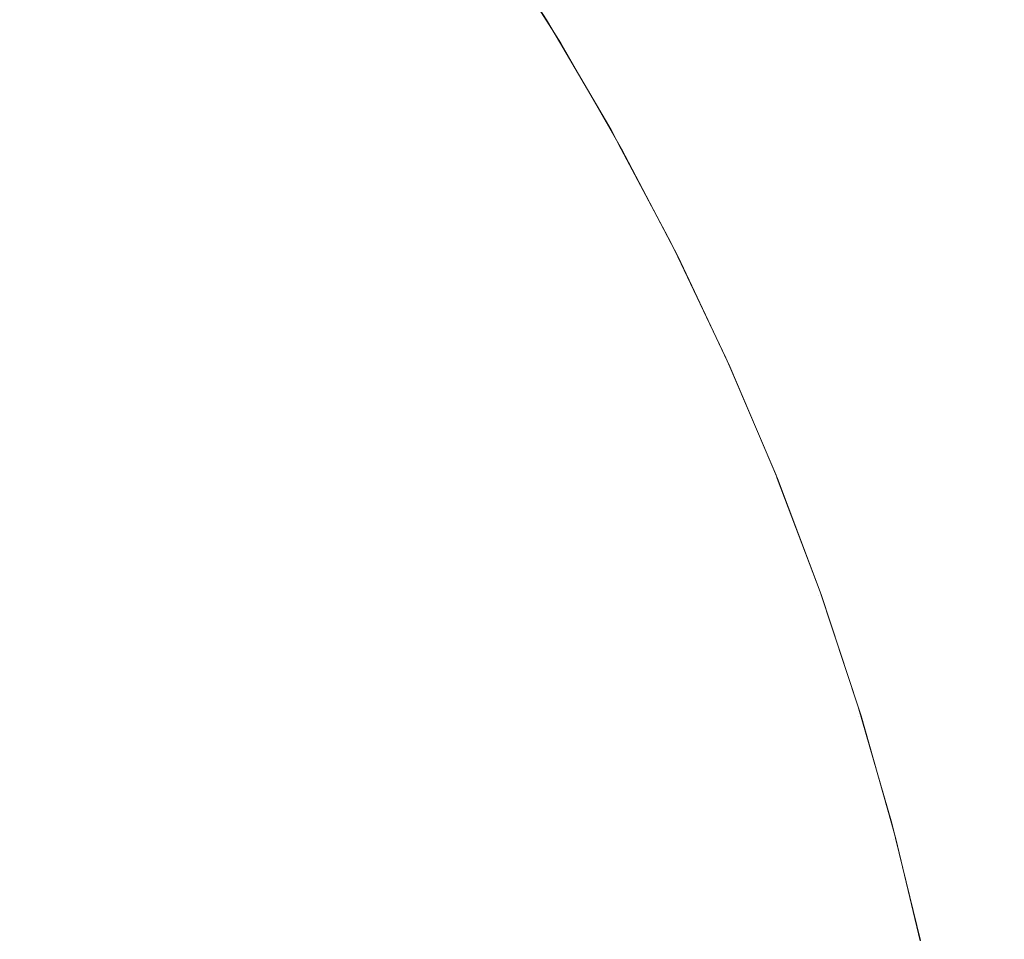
# Model space of a CAD drawing. Header units: centimetres. Extents: x -26 to 27.3, y -25.3 to -23.5.
# Tile 94 of 200: x -8.123 to -8.0903, y -23.538 to -23.5075. Entities that reach past the tile are written whole.
import ezdxf

# ---------------------------------------------------------------- set-up
doc = ezdxf.new("R2010")
doc.units = ezdxf.units.CM
doc.header["$LTSCALE"] = 2.54
doc.layers.add('Lucido design-1', color=7, linetype='Continuous')

# ---------------------------------------------------------------- blocks, each defined once
blk = doc.blocks.new('Gruppo-4-1')
at = {"color": 7, "linetype": 'Continuous', "lineweight": 9}
for points, invisible_edges in [([(-8.120798, -23.503489, -350.026716), (-8.118468, -23.506504, -350.026716), (-8.119982, -23.507624, -350.030363), (-8.122264, -23.504672, -350.030363)], 15), ([(-8.114658, -23.503687, -350.015332), (-8.112341, -23.506962, -350.015332), (-8.113521, -23.50776, -350.019194), (-8.115803, -23.504534, -350.019194)], 15), ([(-8.107875, -23.503944, -349.987027), (-8.105575, -23.507507, -349.987027), (-8.105802, -23.507647, -349.991159), (-8.108095, -23.504093, -349.991159)], 15), ([(-8.107194, -23.504824, -349.982667), (-8.105494, -23.507457, -349.982667), (-8.105575, -23.507507, -349.987027), (-8.107875, -23.503944, -349.987027)], 14), ([(-8.108457, -23.504337, -349.995273), (-8.106173, -23.507876, -349.995273), (-8.106689, -23.508193, -349.999363), (-8.108959, -23.504677, -349.999363)], 15), ([(-8.108095, -23.504093, -349.991159), (-8.105802, -23.507647, -349.991159), (-8.106173, -23.507876, -349.995273), (-8.108457, -23.504337, -349.995273)], 15), ([(-8.122264, -23.504672, -350.030363), (-8.119982, -23.507624, -350.030363), (-8.121614, -23.508832, -350.033928), (-8.123843, -23.505948, -350.033928)], 15), ([(-8.115803, -23.504534, -350.019194), (-8.113521, -23.50776, -350.019194), (-8.11483, -23.508645, -350.02299), (-8.117074, -23.505473, -350.02299)], 15), ([(-8.108959, -23.504677, -349.999363), (-8.106689, -23.508193, -349.999363), (-8.107348, -23.508599, -350.00342), (-8.1096, -23.50511, -350.00342)], 15), ([(-8.105494, -23.507457, -349.982667), (-8.107179, -23.504814, -349.782667), (-8.105015, -23.508243, -349.782667)], 9), ([(-8.107179, -23.504814, -349.782667), (-8.107074, -23.504814, -349.777721), (-8.104912, -23.508243, -349.777813), (-8.105015, -23.508243, -349.782667)], 7), ([(-8.107074, -23.504814, -349.777721), (-8.106759, -23.504814, -349.772784), (-8.104603, -23.508243, -349.772968), (-8.104912, -23.508243, -349.777813)], 15), ([(-8.106759, -23.504814, -349.772784), (-8.106235, -23.504814, -349.767865), (-8.104089, -23.508243, -349.76814), (-8.104603, -23.508243, -349.772968)], 15), ([(-8.106235, -23.504814, -349.767865), (-8.105503, -23.504814, -349.762973), (-8.10337, -23.508243, -349.763338), (-8.104089, -23.508243, -349.76814)], 15), ([(-8.105503, -23.504814, -349.762973), (-8.104564, -23.504814, -349.758116), (-8.102448, -23.508243, -349.758572), (-8.10337, -23.508243, -349.763338)], 15), ([(-8.104564, -23.504814, -349.758116), (-8.103419, -23.504814, -349.753303), (-8.101325, -23.508243, -349.753848), (-8.102448, -23.508243, -349.758572)], 15), ([(-8.103419, -23.504814, -349.753303), (-8.102071, -23.504814, -349.748543), (-8.100002, -23.508243, -349.749177), (-8.101325, -23.508243, -349.753848)], 15), ([(-8.102071, -23.504814, -349.748543), (-8.100523, -23.504814, -349.743845), (-8.098482, -23.508243, -349.744566), (-8.100002, -23.508243, -349.749177)], 15), ([(-8.100523, -23.504814, -349.743845), (-8.098776, -23.504814, -349.739217), (-8.096768, -23.508243, -349.740024), (-8.098482, -23.508243, -349.744566)], 15), ([(-8.098776, -23.504814, -349.739217), (-8.096834, -23.504814, -349.734667), (-8.094862, -23.508243, -349.735558), (-8.096768, -23.508243, -349.740024)], 15), ([(-8.096834, -23.504814, -349.734667), (-8.094702, -23.504814, -349.730203), (-8.092769, -23.508243, -349.731178), (-8.094862, -23.508243, -349.735558)], 15), ([(-8.094702, -23.504814, -349.730203), (-8.092381, -23.504814, -349.725834), (-8.090492, -23.508243, -349.72689), (-8.092769, -23.508243, -349.731178)], 15), ([(-8.092381, -23.504814, -349.725834), (-8.089878, -23.504814, -349.721568), (-8.088035, -23.508243, -349.722703), (-8.090492, -23.508243, -349.72689)], 15), ([(-8.1096, -23.50511, -350.00342), (-8.107348, -23.508599, -350.00342), (-8.108148, -23.509091, -350.007438), (-8.110378, -23.505636, -350.007438)], 15), ([(-8.117074, -23.505473, -350.02299), (-8.11483, -23.508645, -350.02299), (-8.116267, -23.509616, -350.026716), (-8.118468, -23.506504, -350.026716)], 15), ([(-8.110378, -23.505636, -350.007438), (-8.108148, -23.509091, -350.007438), (-8.109088, -23.50967, -350.011411), (-8.111293, -23.506254, -350.011411)], 15), ([(-8.123843, -23.505948, -350.033928), (-8.121614, -23.508832, -350.033928), (-8.123361, -23.510123, -350.037403), (-8.125533, -23.507312, -350.037403)], 15), ([(-8.111293, -23.506254, -350.011411), (-8.109088, -23.50967, -350.011411), (-8.110165, -23.510333, -350.015332), (-8.112341, -23.506962, -350.015332)], 15), ([(-8.118468, -23.506504, -350.026716), (-8.116267, -23.509616, -350.026716), (-8.117828, -23.510671, -350.030363), (-8.119982, -23.507624, -350.030363)], 15), ([(-8.112341, -23.506962, -350.015332), (-8.110165, -23.510333, -350.015332), (-8.111378, -23.51108, -350.019194), (-8.113521, -23.50776, -350.019194)], 15), ([(-25.890647, -23.507359, -349.297574), (-25.890647, -23.509898, -349.296081), (27.209353, -23.509898, -349.296081), (27.209353, -23.507359, -349.297574)], 10), ([(-8.119982, -23.507624, -350.030363), (-8.117828, -23.510671, -350.030363), (-8.119509, -23.511807, -350.033928), (-8.121614, -23.508832, -350.033928)], 15), ([(-8.105802, -23.507647, -349.991159), (-8.103661, -23.511295, -349.991159), (-8.104042, -23.511508, -349.995273), (-8.106173, -23.507876, -349.995273)], 15), ([(-8.105575, -23.507507, -349.987027), (-8.103429, -23.511165, -349.987027), (-8.103661, -23.511295, -349.991159), (-8.105802, -23.507647, -349.991159)], 15), ([(-8.105575, -23.507507, -349.987027), (-8.105494, -23.507457, -349.982667), (-8.105028, -23.508251, -349.982667)], 9), ([(-8.105028, -23.508251, -349.982667), (-8.103346, -23.511119, -349.982667), (-8.103429, -23.511165, -349.987027), (-8.105575, -23.507507, -349.987027)], 14), ([(-8.105015, -23.508243, -349.782667), (-8.105028, -23.508251, -349.982667), (-8.105494, -23.507457, -349.982667)], 9), ([(-8.113521, -23.50776, -350.019194), (-8.111378, -23.51108, -350.019194), (-8.112724, -23.511909, -350.02299), (-8.11483, -23.508645, -350.02299)], 15), ([(-8.106173, -23.507876, -349.995273), (-8.104042, -23.511508, -349.995273), (-8.104571, -23.511803, -349.999363), (-8.106689, -23.508193, -349.999363)], 15), ([(-8.106689, -23.508193, -349.999363), (-8.104571, -23.511803, -349.999363), (-8.105246, -23.51218, -350.00342), (-8.107348, -23.508599, -350.00342)], 15), ([(-8.103346, -23.511119, -349.982667), (-8.105028, -23.508251, -349.982667), (-8.105015, -23.508243, -349.782667)], 10), ([(-8.103346, -23.511119, -349.982667), (-8.105015, -23.508243, -349.782667), (-8.102994, -23.511754, -349.782667)], 9), ([(-8.105015, -23.508243, -349.782667), (-8.104912, -23.508243, -349.777813), (-8.102892, -23.511754, -349.777899), (-8.102994, -23.511754, -349.782667)], 7), ([(-8.104912, -23.508243, -349.777813), (-8.104603, -23.508243, -349.772968), (-8.102589, -23.511754, -349.773139), (-8.102892, -23.511754, -349.777899)], 15), ([(-8.104603, -23.508243, -349.772968), (-8.104089, -23.508243, -349.76814), (-8.102084, -23.511754, -349.768397), (-8.102589, -23.511754, -349.773139)], 15), ([(-8.104089, -23.508243, -349.76814), (-8.10337, -23.508243, -349.763338), (-8.101378, -23.511754, -349.76368), (-8.102084, -23.511754, -349.768397)], 15), ([(-8.10337, -23.508243, -349.763338), (-8.102448, -23.508243, -349.758572), (-8.100472, -23.511754, -349.758998), (-8.101378, -23.511754, -349.76368)], 15), ([(-8.102448, -23.508243, -349.758572), (-8.101325, -23.508243, -349.753848), (-8.099368, -23.511754, -349.754358), (-8.100472, -23.511754, -349.758998)], 15), ([(-8.101325, -23.508243, -349.753848), (-8.100002, -23.508243, -349.749177), (-8.098069, -23.511754, -349.749769), (-8.099368, -23.511754, -349.754358)], 15), ([(-8.100002, -23.508243, -349.749177), (-8.098482, -23.508243, -349.744566), (-8.096576, -23.511754, -349.74524), (-8.098069, -23.511754, -349.749769)], 15), ([(-8.098482, -23.508243, -349.744566), (-8.096768, -23.508243, -349.740024), (-8.094892, -23.511754, -349.740778), (-8.096576, -23.511754, -349.74524)], 15), ([(-8.096768, -23.508243, -349.740024), (-8.094862, -23.508243, -349.735558), (-8.09302, -23.511754, -349.736391), (-8.094892, -23.511754, -349.740778)], 15), ([(-8.094862, -23.508243, -349.735558), (-8.092769, -23.508243, -349.731178), (-8.090964, -23.511754, -349.732088), (-8.09302, -23.511754, -349.736391)], 15), ([(-8.092769, -23.508243, -349.731178), (-8.090492, -23.508243, -349.72689), (-8.088727, -23.511754, -349.727876), (-8.090964, -23.511754, -349.732088)], 15), ([(-8.090492, -23.508243, -349.72689), (-8.088035, -23.508243, -349.722703), (-8.086313, -23.511754, -349.723763), (-8.088727, -23.511754, -349.727876)], 15), ([(-8.107348, -23.508599, -350.00342), (-8.105246, -23.51218, -350.00342), (-8.106067, -23.512639, -350.007438), (-8.108148, -23.509091, -350.007438)], 15), ([(-8.121614, -23.508832, -350.033928), (-8.119509, -23.511807, -350.033928), (-8.121309, -23.513024, -350.037403), (-8.123361, -23.510123, -350.037403)], 15), ([(-8.11483, -23.508645, -350.02299), (-8.112724, -23.511909, -350.02299), (-8.1142, -23.512818, -350.026716), (-8.116267, -23.509616, -350.026716)], 15), ([(-8.108148, -23.509091, -350.007438), (-8.106067, -23.512639, -350.007438), (-8.10703, -23.513177, -350.011411), (-8.109088, -23.50967, -350.011411)], 15), ([(-8.116267, -23.509616, -350.026716), (-8.1142, -23.512818, -350.026716), (-8.115804, -23.513806, -350.030363), (-8.117828, -23.510671, -350.030363)], 15), ([(27.209353, -23.511022, -349.295419), (27.209353, -23.509898, -349.296081), (-25.890647, -23.509898, -349.296081), (-25.890647, -23.511022, -349.295419)], 10), ([(-8.109088, -23.50967, -350.011411), (-8.10703, -23.513177, -350.011411), (-8.108135, -23.513794, -350.015332), (-8.110165, -23.510333, -350.015332)], 15), ([(-8.123361, -23.510123, -350.037403), (-8.121309, -23.513024, -350.037403), (-8.123224, -23.514318, -350.040783), (-8.125219, -23.511497, -350.040783)], 15), ([(-8.110165, -23.510333, -350.015332), (-8.108135, -23.513794, -350.015332), (-8.109378, -23.514488, -350.019194), (-8.111378, -23.51108, -350.019194)], 15), ([(-8.117828, -23.510671, -350.030363), (-8.115804, -23.513806, -350.030363), (-8.117533, -23.51487, -350.033928), (-8.119509, -23.511807, -350.033928)], 15), ([(-25.890647, -23.511022, -349.295419), (-25.890647, -23.513722, -349.293982), (27.209353, -23.513722, -349.293982), (27.209353, -23.511022, -349.295419)], 10), ([(-8.111378, -23.51108, -350.019194), (-8.109378, -23.514488, -350.019194), (-8.110758, -23.515259, -350.02299), (-8.112724, -23.511909, -350.02299)], 15), ([(-8.103429, -23.511165, -349.987027), (-8.101439, -23.51491, -349.987027), (-8.101677, -23.51503, -349.991159), (-8.103661, -23.511295, -349.991159)], 15), ([(-8.103429, -23.511165, -349.987027), (-8.103346, -23.511119, -349.982667), (-8.103005, -23.51176, -349.982667)], 9), ([(-8.103005, -23.51176, -349.982667), (-8.101354, -23.514868, -349.982667), (-8.101439, -23.51491, -349.987027), (-8.103429, -23.511165, -349.987027)], 14), ([(-8.102994, -23.511754, -349.782667), (-8.103005, -23.51176, -349.982667), (-8.103346, -23.511119, -349.982667)], 9), ([(-8.104042, -23.511508, -349.995273), (-8.102067, -23.515227, -349.995273), (-8.102608, -23.5155, -349.999363), (-8.104571, -23.511803, -349.999363)], 15), ([(-8.103661, -23.511295, -349.991159), (-8.101677, -23.51503, -349.991159), (-8.102067, -23.515227, -349.995273), (-8.104042, -23.511508, -349.995273)], 15), ([(-8.119509, -23.511807, -350.033928), (-8.117533, -23.51487, -350.033928), (-8.119383, -23.516009, -350.037403), (-8.121309, -23.513024, -350.037403)], 15), ([(-8.112724, -23.511909, -350.02299), (-8.110758, -23.515259, -350.02299), (-8.112272, -23.516105, -350.026716), (-8.1142, -23.512818, -350.026716)], 15), ([(-8.104571, -23.511803, -349.999363), (-8.102608, -23.5155, -349.999363), (-8.103298, -23.515848, -350.00342), (-8.105246, -23.51218, -350.00342)], 15), ([(-8.101354, -23.514868, -349.982667), (-8.103005, -23.51176, -349.982667), (-8.102994, -23.511754, -349.782667)], 10), ([(-8.101354, -23.514868, -349.982667), (-8.102994, -23.511754, -349.782667), (-8.101118, -23.51534, -349.782667)], 9), ([(-8.102994, -23.511754, -349.782667), (-8.102892, -23.511754, -349.777899), (-8.101018, -23.51534, -349.777978), (-8.101118, -23.51534, -349.782667)], 7), ([(-8.102892, -23.511754, -349.777899), (-8.102589, -23.511754, -349.773139), (-8.10072, -23.51534, -349.773298), (-8.101018, -23.51534, -349.777978)], 15), ([(-8.102589, -23.511754, -349.773139), (-8.102084, -23.511754, -349.768397), (-8.100223, -23.51534, -349.768635), (-8.10072, -23.51534, -349.773298)], 15), ([(-8.102084, -23.511754, -349.768397), (-8.101378, -23.511754, -349.76368), (-8.099529, -23.51534, -349.763997), (-8.100223, -23.51534, -349.768635)], 15), ([(-8.101378, -23.511754, -349.76368), (-8.100472, -23.511754, -349.758998), (-8.098638, -23.51534, -349.759393), (-8.099529, -23.51534, -349.763997)], 15), ([(-8.100472, -23.511754, -349.758998), (-8.099368, -23.511754, -349.754358), (-8.097553, -23.51534, -349.75483), (-8.098638, -23.51534, -349.759393)], 15), ([(-8.099368, -23.511754, -349.754358), (-8.098069, -23.511754, -349.749769), (-8.096276, -23.51534, -349.750318), (-8.097553, -23.51534, -349.75483)], 15), ([(-8.098069, -23.511754, -349.749769), (-8.096576, -23.511754, -349.74524), (-8.094808, -23.51534, -349.745864), (-8.096276, -23.51534, -349.750318)], 15), ([(-8.096576, -23.511754, -349.74524), (-8.094892, -23.511754, -349.740778), (-8.093152, -23.51534, -349.741477), (-8.094808, -23.51534, -349.745864)], 15), ([(-8.094892, -23.511754, -349.740778), (-8.09302, -23.511754, -349.736391), (-8.091311, -23.51534, -349.737164), (-8.093152, -23.51534, -349.741477)], 15), ([(-8.09302, -23.511754, -349.736391), (-8.090964, -23.511754, -349.732088), (-8.089289, -23.51534, -349.732932), (-8.091311, -23.51534, -349.737164)], 15), ([(-8.090964, -23.511754, -349.732088), (-8.088727, -23.511754, -349.727876), (-8.08709, -23.51534, -349.728791), (-8.089289, -23.51534, -349.732932)], 15), ([(-8.105246, -23.51218, -350.00342), (-8.103298, -23.515848, -350.00342), (-8.104137, -23.516271, -350.007438), (-8.106067, -23.512639, -350.007438)], 15), ([(-8.1142, -23.512818, -350.026716), (-8.112272, -23.516105, -350.026716), (-8.113916, -23.517023, -350.030363), (-8.115804, -23.513806, -350.030363)], 15), ([(-8.106067, -23.512639, -350.007438), (-8.104137, -23.516271, -350.007438), (-8.105123, -23.516768, -350.011411), (-8.10703, -23.513177, -350.011411)], 15), ([(-8.121309, -23.513024, -350.037403), (-8.119383, -23.516009, -350.037403), (-8.12135, -23.51722, -350.040783), (-8.123224, -23.514318, -350.040783)], 15), ([(-8.10703, -23.513177, -350.011411), (-8.105123, -23.516768, -350.011411), (-8.106253, -23.517337, -350.015332), (-8.108135, -23.513794, -350.015332)], 15), ([(27.209353, -23.514777, -349.29342), (27.209353, -23.513722, -349.293982), (-25.890647, -23.513722, -349.293982), (-25.890647, -23.514777, -349.29342)], 10), ([(-8.115804, -23.513806, -350.030363), (-8.113916, -23.517023, -350.030363), (-8.115688, -23.518013, -350.033928), (-8.117533, -23.51487, -350.033928)], 15), ([(-8.108135, -23.513794, -350.015332), (-8.106253, -23.517337, -350.015332), (-8.107524, -23.517978, -350.019194), (-8.109378, -23.514488, -350.019194)], 15), ([(-8.123224, -23.514318, -350.040783), (-8.12135, -23.51722, -350.040783), (-8.123432, -23.518502, -350.044062), (-8.125249, -23.515687, -350.044062)], 15), ([(-8.109378, -23.514488, -350.019194), (-8.107524, -23.517978, -350.019194), (-8.108936, -23.51869, -350.02299), (-8.110758, -23.515259, -350.02299)], 15), ([(-25.890647, -23.514777, -349.29342), (-25.890647, -23.517634, -349.292052), (27.209353, -23.517634, -349.292052), (27.209353, -23.514777, -349.29342)], 10), ([(-8.117533, -23.51487, -350.033928), (-8.115688, -23.518013, -350.033928), (-8.117585, -23.519073, -350.037403), (-8.119383, -23.516009, -350.037403)], 15), ([(-8.101677, -23.51503, -349.991159), (-8.099853, -23.518847, -349.991159), (-8.100251, -23.519026, -349.995273), (-8.102067, -23.515227, -349.995273)], 15), ([(-8.101439, -23.51491, -349.987027), (-8.099611, -23.518737, -349.987027), (-8.099853, -23.518847, -349.991159), (-8.101677, -23.51503, -349.991159)], 15), ([(-8.101439, -23.51491, -349.987027), (-8.101354, -23.514868, -349.982667), (-8.101127, -23.515344, -349.982667)], 9), ([(-8.101127, -23.515344, -349.982667), (-8.099524, -23.518698, -349.982667), (-8.099611, -23.518737, -349.987027), (-8.101439, -23.51491, -349.987027)], 14), ([(-8.101118, -23.51534, -349.782667), (-8.101127, -23.515344, -349.982667), (-8.101354, -23.514868, -349.982667)], 9), ([(-8.110758, -23.515259, -350.02299), (-8.108936, -23.51869, -350.02299), (-8.110484, -23.519471, -350.026716), (-8.112272, -23.516105, -350.026716)], 15), ([(-8.102608, -23.5155, -349.999363), (-8.100803, -23.519276, -349.999363), (-8.101508, -23.519595, -350.00342), (-8.103298, -23.515848, -350.00342)], 15), ([(-8.102067, -23.515227, -349.995273), (-8.100251, -23.519026, -349.995273), (-8.100803, -23.519276, -349.999363), (-8.102608, -23.5155, -349.999363)], 15), ([(-8.099524, -23.518698, -349.982667), (-8.101127, -23.515344, -349.982667), (-8.101118, -23.51534, -349.782667)], 10), ([(-8.099524, -23.518698, -349.982667), (-8.101118, -23.51534, -349.782667), (-8.099391, -23.518994, -349.782667)], 9), ([(-8.101118, -23.51534, -349.782667), (-8.101018, -23.51534, -349.777978), (-8.099293, -23.518994, -349.778051), (-8.099391, -23.518994, -349.782667)], 7), ([(-8.101018, -23.51534, -349.777978), (-8.10072, -23.51534, -349.773298), (-8.098999, -23.518994, -349.773445), (-8.099293, -23.518994, -349.778051)], 15), ([(-8.10072, -23.51534, -349.773298), (-8.100223, -23.51534, -349.768635), (-8.09851, -23.518994, -349.768854), (-8.098999, -23.518994, -349.773445)], 15), ([(-8.100223, -23.51534, -349.768635), (-8.099529, -23.51534, -349.763997), (-8.097827, -23.518994, -349.764289), (-8.09851, -23.518994, -349.768854)], 15), ([(-8.099529, -23.51534, -349.763997), (-8.098638, -23.51534, -349.759393), (-8.09695, -23.518994, -349.759757), (-8.097827, -23.518994, -349.764289)], 15), ([(-8.098638, -23.51534, -349.759393), (-8.097553, -23.51534, -349.75483), (-8.095882, -23.518994, -349.755266), (-8.09695, -23.518994, -349.759757)], 15), ([(-8.097553, -23.51534, -349.75483), (-8.096276, -23.51534, -349.750318), (-8.094624, -23.518994, -349.750824), (-8.095882, -23.518994, -349.755266)], 15), ([(-8.096276, -23.51534, -349.750318), (-8.094808, -23.51534, -349.745864), (-8.093179, -23.518994, -349.74644), (-8.094624, -23.518994, -349.750824)], 15), ([(-8.094808, -23.51534, -349.745864), (-8.093152, -23.51534, -349.741477), (-8.091549, -23.518994, -349.742121), (-8.093179, -23.518994, -349.74644)], 15), ([(-8.093152, -23.51534, -349.741477), (-8.091311, -23.51534, -349.737164), (-8.089737, -23.518994, -349.737875), (-8.091549, -23.518994, -349.742121)], 15), ([(-8.091311, -23.51534, -349.737164), (-8.089289, -23.51534, -349.732932), (-8.087747, -23.518994, -349.73371), (-8.089737, -23.518994, -349.737875)], 15), ([(-8.119383, -23.516009, -350.037403), (-8.117585, -23.519073, -350.037403), (-8.119602, -23.5202, -350.040783), (-8.12135, -23.51722, -350.040783)], 15), ([(-8.112272, -23.516105, -350.026716), (-8.110484, -23.519471, -350.026716), (-8.112166, -23.520319, -350.030363), (-8.113916, -23.517023, -350.030363)], 15), ([(-8.103298, -23.515848, -350.00342), (-8.101508, -23.519595, -350.00342), (-8.102364, -23.519982, -350.007438), (-8.104137, -23.516271, -350.007438)], 15), ([(-8.104137, -23.516271, -350.007438), (-8.102364, -23.519982, -350.007438), (-8.10337, -23.520436, -350.011411), (-8.105123, -23.516768, -350.011411)], 15), ([(-8.105123, -23.516768, -350.011411), (-8.10337, -23.520436, -350.011411), (-8.104523, -23.520957, -350.015332), (-8.106253, -23.517337, -350.015332)], 15), ([(-8.113916, -23.517023, -350.030363), (-8.112166, -23.520319, -350.030363), (-8.113978, -23.521233, -350.033928), (-8.115688, -23.518013, -350.033928)], 15), ([(-8.12135, -23.51722, -350.040783), (-8.119602, -23.5202, -350.040783), (-8.121736, -23.521392, -350.044062), (-8.123432, -23.518502, -350.044062)], 15), ([(-8.106253, -23.517337, -350.015332), (-8.104523, -23.520957, -350.015332), (-8.105821, -23.521544, -350.019194), (-8.107524, -23.517978, -350.019194)], 15), ([(27.209353, -23.51862, -349.291579), (27.209353, -23.517634, -349.292052), (-25.890647, -23.517634, -349.292052), (-25.890647, -23.51862, -349.291579)], 10), ([(-8.115688, -23.518013, -350.033928), (-8.113978, -23.521233, -350.033928), (-8.115918, -23.522211, -350.037403), (-8.117585, -23.519073, -350.037403)], 15), ([(-8.107524, -23.517978, -350.019194), (-8.105821, -23.521544, -350.019194), (-8.107261, -23.522195, -350.02299), (-8.108936, -23.51869, -350.02299)], 15), ([(-25.890647, -23.51862, -349.291579), (-25.890647, -23.521626, -349.290294), (27.209353, -23.521626, -349.290294), (27.209353, -23.51862, -349.291579)], 10), ([(-8.123432, -23.518502, -350.044062), (-8.121736, -23.521392, -350.044062), (-8.123984, -23.522648, -350.047236), (-8.125625, -23.519852, -350.047236)], 15), ([(-8.108936, -23.51869, -350.02299), (-8.107261, -23.522195, -350.02299), (-8.108841, -23.522909, -350.026716), (-8.110484, -23.519471, -350.026716)], 15), ([(-8.099611, -23.518737, -349.987027), (-8.097946, -23.522638, -349.987027), (-8.098193, -23.522737, -349.991159), (-8.099853, -23.518847, -349.991159)], 15), ([(-8.099611, -23.518737, -349.987027), (-8.099524, -23.518698, -349.982667), (-8.099397, -23.518997, -349.982667)], 9), ([(-8.099397, -23.518997, -349.982667), (-8.097858, -23.522602, -349.982667), (-8.097946, -23.522638, -349.987027), (-8.099611, -23.518737, -349.987027)], 14), ([(-8.099391, -23.518994, -349.782667), (-8.099397, -23.518997, -349.982667), (-8.099524, -23.518698, -349.982667)], 9), ([(-8.117585, -23.519073, -350.037403), (-8.115918, -23.522211, -350.037403), (-8.117982, -23.523251, -350.040783), (-8.119602, -23.5202, -350.040783)], 15), ([(-8.100251, -23.519026, -349.995273), (-8.098598, -23.5229, -349.995273), (-8.099161, -23.523126, -349.999363), (-8.100803, -23.519276, -349.999363)], 15), ([(-8.099853, -23.518847, -349.991159), (-8.098193, -23.522737, -349.991159), (-8.098598, -23.5229, -349.995273), (-8.100251, -23.519026, -349.995273)], 15), ([(-8.097858, -23.522602, -349.982667), (-8.099397, -23.518997, -349.982667), (-8.099391, -23.518994, -349.782667)], 10), ([(-8.099391, -23.518994, -349.782667), (-8.097814, -23.522711, -349.782667), (-8.097817, -23.522712, -349.982667), (-8.097858, -23.522602, -349.982667)], 10), ([(-8.099391, -23.518994, -349.782667), (-8.099293, -23.518994, -349.778051), (-8.097718, -23.522711, -349.778118), (-8.097814, -23.522711, -349.782667)], 7), ([(-8.099293, -23.518994, -349.778051), (-8.098999, -23.518994, -349.773445), (-8.097428, -23.522711, -349.773578), (-8.097718, -23.522711, -349.778118)], 15), ([(-8.098999, -23.518994, -349.773445), (-8.09851, -23.518994, -349.768854), (-8.096946, -23.522711, -349.769055), (-8.097428, -23.522711, -349.773578)], 15), ([(-8.09851, -23.518994, -349.768854), (-8.097827, -23.518994, -349.764289), (-8.096273, -23.522711, -349.764555), (-8.096946, -23.522711, -349.769055)], 15), ([(-8.097827, -23.518994, -349.764289), (-8.09695, -23.518994, -349.759757), (-8.095409, -23.522711, -349.760089), (-8.096273, -23.522711, -349.764555)], 15), ([(-8.09695, -23.518994, -349.759757), (-8.095882, -23.518994, -349.755266), (-8.094356, -23.522711, -349.755663), (-8.095409, -23.522711, -349.760089)], 15), ([(-8.095882, -23.518994, -349.755266), (-8.094624, -23.518994, -349.750824), (-8.093117, -23.522711, -349.751286), (-8.094356, -23.522711, -349.755663)], 15), ([(-8.094624, -23.518994, -349.750824), (-8.093179, -23.518994, -349.74644), (-8.091693, -23.522711, -349.746965), (-8.093117, -23.522711, -349.751286)], 15), ([(-8.093179, -23.518994, -349.74644), (-8.091549, -23.518994, -349.742121), (-8.090086, -23.522711, -349.742709), (-8.091693, -23.522711, -349.746965)], 15), ([(-8.091549, -23.518994, -349.742121), (-8.089737, -23.518994, -349.737875), (-8.088301, -23.522711, -349.738524), (-8.090086, -23.522711, -349.742709)], 15), ([(-8.100803, -23.519276, -349.999363), (-8.099161, -23.523126, -349.999363), (-8.099878, -23.523414, -350.00342), (-8.101508, -23.519595, -350.00342)], 15), ([(-8.110484, -23.519471, -350.026716), (-8.108841, -23.522909, -350.026716), (-8.110557, -23.523685, -350.030363), (-8.112166, -23.520319, -350.030363)], 15), ([(-8.101508, -23.519595, -350.00342), (-8.099878, -23.523414, -350.00342), (-8.10075, -23.523764, -350.007438), (-8.102364, -23.519982, -350.007438)], 15), ([(-8.102364, -23.519982, -350.007438), (-8.10075, -23.523764, -350.007438), (-8.101774, -23.524176, -350.011411), (-8.10337, -23.520436, -350.011411)], 15), ([(-8.119602, -23.5202, -350.040783), (-8.117982, -23.523251, -350.040783), (-8.120165, -23.524352, -350.044062), (-8.121736, -23.521392, -350.044062)], 15), ([(-8.112166, -23.520319, -350.030363), (-8.110557, -23.523685, -350.030363), (-8.112407, -23.524521, -350.033928), (-8.113978, -23.521233, -350.033928)], 15), ([(-8.10337, -23.520436, -350.011411), (-8.101774, -23.524176, -350.011411), (-8.102948, -23.524648, -350.015332), (-8.104523, -23.520957, -350.015332)], 15), ([(-8.104523, -23.520957, -350.015332), (-8.102948, -23.524648, -350.015332), (-8.10427, -23.525179, -350.019194), (-8.105821, -23.521544, -350.019194)], 15), ([(-8.121736, -23.521392, -350.044062), (-8.120165, -23.524352, -350.044062), (-8.122464, -23.525511, -350.047236), (-8.123984, -23.522648, -350.047236)], 15), ([(-8.113978, -23.521233, -350.033928), (-8.112407, -23.524521, -350.033928), (-8.114386, -23.525416, -350.037403), (-8.115918, -23.522211, -350.037403)], 15), ([(27.209353, -23.522542, -349.289902), (27.209353, -23.521626, -349.290294), (-25.890647, -23.521626, -349.290294), (-25.890647, -23.522542, -349.289902)], 10), ([(-8.105821, -23.521544, -350.019194), (-8.10427, -23.525179, -350.019194), (-8.105736, -23.525768, -350.02299), (-8.107261, -23.522195, -350.02299)], 15), ([(-8.115918, -23.522211, -350.037403), (-8.114386, -23.525416, -350.037403), (-8.116492, -23.526368, -350.040783), (-8.117982, -23.523251, -350.040783)], 15), ([(-8.107261, -23.522195, -350.02299), (-8.105736, -23.525768, -350.02299), (-8.107345, -23.526415, -350.026716), (-8.108841, -23.522909, -350.026716)], 15), ([(-25.890647, -23.522542, -349.289902), (-25.890647, -23.525691, -349.288712), (27.209353, -23.525691, -349.288712), (27.209353, -23.522542, -349.289902)], 10), ([(-8.123984, -23.522648, -350.047236), (-8.122464, -23.525511, -350.047236), (-8.124874, -23.526726, -350.0503), (-8.126341, -23.523964, -350.0503)], 15), ([(-8.097946, -23.522638, -349.987027), (-8.096449, -23.526606, -349.987027), (-8.0967, -23.526694, -349.991159), (-8.098193, -23.522737, -349.991159)], 15), ([(-8.097946, -23.522638, -349.987027), (-8.097858, -23.522602, -349.982667), (-8.097817, -23.522712, -349.982667)], 9), ([(-8.096449, -23.526606, -349.987027), (-8.097946, -23.522638, -349.987027), (-8.097817, -23.522712, -349.982667), (-8.096393, -23.526485, -349.982667)], 11), ([(-8.097817, -23.522712, -349.982667), (-8.097814, -23.522711, -349.782667), (-8.096391, -23.526485, -349.782667), (-8.096393, -23.526485, -349.982667)], 5), ([(-8.097814, -23.522711, -349.782667), (-8.097718, -23.522711, -349.778118), (-8.096296, -23.526485, -349.778179), (-8.096391, -23.526485, -349.782667)], 7), ([(-8.097718, -23.522711, -349.778118), (-8.097428, -23.522711, -349.773578), (-8.09601, -23.526485, -349.773699), (-8.096296, -23.526485, -349.778179)], 15), ([(-8.097428, -23.522711, -349.773578), (-8.096946, -23.522711, -349.769055), (-8.095534, -23.526485, -349.769235), (-8.09601, -23.526485, -349.773699)], 15), ([(-8.096946, -23.522711, -349.769055), (-8.096273, -23.522711, -349.764555), (-8.09487, -23.526485, -349.764796), (-8.095534, -23.526485, -349.769235)], 15), ([(-8.096273, -23.522711, -349.764555), (-8.095409, -23.522711, -349.760089), (-8.094017, -23.526485, -349.760389), (-8.09487, -23.526485, -349.764796)], 15), ([(-8.095409, -23.522711, -349.760089), (-8.094356, -23.522711, -349.755663), (-8.092979, -23.526485, -349.756022), (-8.094017, -23.526485, -349.760389)], 15), ([(-8.094356, -23.522711, -349.755663), (-8.093117, -23.522711, -349.751286), (-8.091756, -23.526485, -349.751702), (-8.092979, -23.526485, -349.756022)], 15), ([(-8.093117, -23.522711, -349.751286), (-8.091693, -23.522711, -349.746965), (-8.09035, -23.526485, -349.747439), (-8.091756, -23.526485, -349.751702)], 15), ([(-8.091693, -23.522711, -349.746965), (-8.090086, -23.522711, -349.742709), (-8.088766, -23.526485, -349.743239), (-8.09035, -23.526485, -349.747439)], 15), ([(-8.108841, -23.522909, -350.026716), (-8.107345, -23.526415, -350.026716), (-8.109093, -23.527117, -350.030363), (-8.110557, -23.523685, -350.030363)], 15), ([(-8.098598, -23.5229, -349.995273), (-8.097112, -23.52684, -349.995273), (-8.097683, -23.527042, -349.999363), (-8.099161, -23.523126, -349.999363)], 15), ([(-8.098193, -23.522737, -349.991159), (-8.0967, -23.526694, -349.991159), (-8.097112, -23.52684, -349.995273), (-8.098598, -23.5229, -349.995273)], 15), ([(-8.117982, -23.523251, -350.040783), (-8.116492, -23.526368, -350.040783), (-8.11872, -23.527375, -350.044062), (-8.120165, -23.524352, -350.044062)], 15), ([(-8.099161, -23.523126, -349.999363), (-8.097683, -23.527042, -349.999363), (-8.098412, -23.527299, -350.00342), (-8.099878, -23.523414, -350.00342)], 15), ([(-8.110557, -23.523685, -350.030363), (-8.109093, -23.527117, -350.030363), (-8.110976, -23.527874, -350.033928), (-8.112407, -23.524521, -350.033928)], 15), ([(-8.099878, -23.523414, -350.00342), (-8.098412, -23.527299, -350.00342), (-8.099298, -23.527612, -350.007438), (-8.10075, -23.523764, -350.007438)], 15), ([(-8.10075, -23.523764, -350.007438), (-8.099298, -23.527612, -350.007438), (-8.100338, -23.52798, -350.011411), (-8.101774, -23.524176, -350.011411)], 15), ([(-8.120165, -23.524352, -350.044062), (-8.11872, -23.527375, -350.044062), (-8.121066, -23.528435, -350.047236), (-8.122464, -23.525511, -350.047236)], 15), ([(-8.101774, -23.524176, -350.011411), (-8.100338, -23.52798, -350.011411), (-8.101531, -23.528401, -350.015332), (-8.102948, -23.524648, -350.015332)], 15), ([(-8.112407, -23.524521, -350.033928), (-8.110976, -23.527874, -350.033928), (-8.112992, -23.528684, -350.037403), (-8.114386, -23.525416, -350.037403)], 15), ([(-8.102948, -23.524648, -350.015332), (-8.101531, -23.528401, -350.015332), (-8.102874, -23.528876, -350.019194), (-8.10427, -23.525179, -350.019194)], 15), ([(-8.10427, -23.525179, -350.019194), (-8.102874, -23.528876, -350.019194), (-8.104365, -23.529403, -350.02299), (-8.105736, -23.525768, -350.02299)], 15), ([(-8.122464, -23.525511, -350.047236), (-8.121066, -23.528435, -350.047236), (-8.123526, -23.529547, -350.0503), (-8.124874, -23.526726, -350.0503)], 15), ([(-8.114386, -23.525416, -350.037403), (-8.112992, -23.528684, -350.037403), (-8.115136, -23.529545, -350.040783), (-8.116492, -23.526368, -350.040783)], 15), ([(27.209353, -23.526538, -349.288392), (27.209353, -23.525691, -349.288712), (-25.890647, -23.525691, -349.288712), (-25.890647, -23.526538, -349.288392)], 10), ([(-8.105736, -23.525768, -350.02299), (-8.104365, -23.529403, -350.02299), (-8.105999, -23.52998, -350.026716), (-8.107345, -23.526415, -350.026716)], 15), ([(-25.890647, -23.526538, -349.288392), (-25.890647, -23.529822, -349.287308), (27.209353, -23.529822, -349.287308), (27.209353, -23.526538, -349.288392)], 10), ([(-8.116492, -23.526368, -350.040783), (-8.115136, -23.529545, -350.040783), (-8.117405, -23.530457, -350.044062), (-8.11872, -23.527375, -350.044062)], 15), ([(-8.107345, -23.526415, -350.026716), (-8.105999, -23.52998, -350.026716), (-8.107776, -23.530608, -350.030363), (-8.109093, -23.527117, -350.030363)], 15), ([(-8.096449, -23.526606, -349.987027), (-8.095121, -23.530634, -349.987027), (-8.095376, -23.530712, -349.991159), (-8.0967, -23.526694, -349.991159)], 15), ([(-8.096393, -23.526485, -349.982667), (-8.096359, -23.526574, -349.982667), (-8.096449, -23.526606, -349.987027)], 10), ([(-8.095121, -23.530634, -349.987027), (-8.096449, -23.526606, -349.987027), (-8.096359, -23.526574, -349.982667), (-8.095128, -23.53031, -349.982667)], 11), ([(-8.096359, -23.526574, -349.982667), (-8.096393, -23.526485, -349.982667), (-8.096391, -23.526485, -349.782667)], 10), ([(-8.096391, -23.526485, -349.782667), (-8.095122, -23.530308, -349.782667), (-8.095128, -23.53031, -349.982667), (-8.096359, -23.526574, -349.982667)], 10), ([(-8.096391, -23.526485, -349.782667), (-8.096296, -23.526485, -349.778179), (-8.095028, -23.530308, -349.778233), (-8.095122, -23.530308, -349.782667)], 7), ([(-8.096296, -23.526485, -349.778179), (-8.09601, -23.526485, -349.773699), (-8.094746, -23.530308, -349.773807), (-8.095028, -23.530308, -349.778233)], 15), ([(-8.09601, -23.526485, -349.773699), (-8.095534, -23.526485, -349.769235), (-8.094276, -23.530308, -349.769396), (-8.094746, -23.530308, -349.773807)], 15), ([(-8.095534, -23.526485, -349.769235), (-8.09487, -23.526485, -349.764796), (-8.093619, -23.530308, -349.76501), (-8.094276, -23.530308, -349.769396)], 15), ([(-8.09487, -23.526485, -349.764796), (-8.094017, -23.526485, -349.760389), (-8.092777, -23.530308, -349.760656), (-8.093619, -23.530308, -349.76501)], 15), ([(-8.094017, -23.526485, -349.760389), (-8.092979, -23.526485, -349.756022), (-8.091751, -23.530308, -349.756341), (-8.092777, -23.530308, -349.760656)], 15), ([(-8.092979, -23.526485, -349.756022), (-8.091756, -23.526485, -349.751702), (-8.090543, -23.530308, -349.752074), (-8.091751, -23.530308, -349.756341)], 15), ([(-8.091756, -23.526485, -349.751702), (-8.09035, -23.526485, -349.747439), (-8.089154, -23.530308, -349.747862), (-8.090543, -23.530308, -349.752074)], 15), ([(-8.09035, -23.526485, -349.747439), (-8.088766, -23.526485, -349.743239), (-8.087588, -23.530308, -349.743712), (-8.089154, -23.530308, -349.747862)], 15), ([(-8.097112, -23.52684, -349.995273), (-8.095793, -23.530839, -349.995273), (-8.096372, -23.531017, -349.999363), (-8.097683, -23.527042, -349.999363)], 15), ([(-8.0967, -23.526694, -349.991159), (-8.095376, -23.530712, -349.991159), (-8.095793, -23.530839, -349.995273), (-8.097112, -23.52684, -349.995273)], 15), ([(-8.109093, -23.527117, -350.030363), (-8.107776, -23.530608, -350.030363), (-8.10969, -23.531284, -350.033928), (-8.110976, -23.527874, -350.033928)], 15), ([(-8.098412, -23.527299, -350.00342), (-8.097112, -23.531243, -350.00342), (-8.09801, -23.531518, -350.007438), (-8.099298, -23.527612, -350.007438)], 15), ([(-8.097683, -23.527042, -349.999363), (-8.096372, -23.531017, -349.999363), (-8.097112, -23.531243, -350.00342), (-8.098412, -23.527299, -350.00342)], 15), ([(-8.11872, -23.527375, -350.044062), (-8.117405, -23.530457, -350.044062), (-8.119794, -23.531417, -350.047236), (-8.121066, -23.528435, -350.047236)], 15), ([(-8.099298, -23.527612, -350.007438), (-8.09801, -23.531518, -350.007438), (-8.099066, -23.531842, -350.011411), (-8.100338, -23.52798, -350.011411)], 15), ([(-8.110976, -23.527874, -350.033928), (-8.10969, -23.531284, -350.033928), (-8.111738, -23.532008, -350.037403), (-8.112992, -23.528684, -350.037403)], 15), ([(-8.100338, -23.52798, -350.011411), (-8.099066, -23.531842, -350.011411), (-8.100275, -23.532212, -350.015332), (-8.101531, -23.528401, -350.015332)], 15), ([(-8.121066, -23.528435, -350.047236), (-8.119794, -23.531417, -350.047236), (-8.122299, -23.532423, -350.0503), (-8.123526, -23.529547, -350.0503)], 15), ([(-8.101531, -23.528401, -350.015332), (-8.100275, -23.532212, -350.015332), (-8.101637, -23.532629, -350.019194), (-8.102874, -23.528876, -350.019194)], 15), ([(-8.112992, -23.528684, -350.037403), (-8.111738, -23.532008, -350.037403), (-8.113917, -23.532777, -350.040783), (-8.115136, -23.529545, -350.040783)], 15), ([(-8.102874, -23.528876, -350.019194), (-8.101637, -23.532629, -350.019194), (-8.103149, -23.533092, -350.02299), (-8.104365, -23.529403, -350.02299)], 15), ([(-8.123526, -23.529547, -350.0503), (-8.122299, -23.532423, -350.0503), (-8.124915, -23.533475, -350.053248), (-8.126095, -23.530709, -350.053248)], 15), ([(-8.115136, -23.529545, -350.040783), (-8.113917, -23.532777, -350.040783), (-8.116222, -23.533592, -350.044062), (-8.117405, -23.530457, -350.044062)], 15), ([(-8.104365, -23.529403, -350.02299), (-8.103149, -23.533092, -350.02299), (-8.104806, -23.5336, -350.026716), (-8.105999, -23.52998, -350.026716)], 15), ([(27.209353, -23.530601, -349.287051), (27.209353, -23.529822, -349.287308), (-25.890647, -23.529822, -349.287308), (-25.890647, -23.530601, -349.287051)], 10), ([(-8.105999, -23.52998, -350.026716), (-8.104806, -23.5336, -350.026716), (-8.106608, -23.534151, -350.030363), (-8.107776, -23.530608, -350.030363)], 15), ([(-8.117405, -23.530457, -350.044062), (-8.116222, -23.533592, -350.044062), (-8.118649, -23.53445, -350.047236), (-8.119794, -23.531417, -350.047236)], 15), ([(-8.09503, -23.530606, -349.982667), (-8.095128, -23.53031, -349.982667), (-8.095122, -23.530308, -349.782667)], 10), ([(-8.095128, -23.53031, -349.982667), (-8.09503, -23.530606, -349.982667), (-8.095121, -23.530634, -349.987027)], 10), ([(-8.095122, -23.530308, -349.782667), (-8.094009, -23.534175, -349.782667), (-8.094019, -23.534177, -349.982667), (-8.09503, -23.530606, -349.982667)], 10), ([(-8.095122, -23.530308, -349.782667), (-8.095028, -23.530308, -349.778233), (-8.093916, -23.534175, -349.77828), (-8.094009, -23.534175, -349.782667)], 7), ([(-8.095028, -23.530308, -349.778233), (-8.094746, -23.530308, -349.773807), (-8.093637, -23.534175, -349.773901), (-8.093916, -23.534175, -349.77828)], 15), ([(-8.094746, -23.530308, -349.773807), (-8.094276, -23.530308, -349.769396), (-8.093172, -23.534175, -349.769538), (-8.093637, -23.534175, -349.773901)], 15), ([(-8.094276, -23.530308, -349.769396), (-8.093619, -23.530308, -349.76501), (-8.092523, -23.534175, -349.765198), (-8.093172, -23.534175, -349.769538)], 15), ([(-8.093619, -23.530308, -349.76501), (-8.092777, -23.530308, -349.760656), (-8.091689, -23.534175, -349.76089), (-8.092523, -23.534175, -349.765198)], 15), ([(-8.092777, -23.530308, -349.760656), (-8.091751, -23.530308, -349.756341), (-8.090674, -23.534175, -349.756622), (-8.091689, -23.534175, -349.76089)], 15), ([(-8.091751, -23.530308, -349.756341), (-8.090543, -23.530308, -349.752074), (-8.089479, -23.534175, -349.7524), (-8.090674, -23.534175, -349.756622)], 15), ([(-8.090543, -23.530308, -349.752074), (-8.089154, -23.530308, -349.747862), (-8.088105, -23.534175, -349.748233), (-8.089479, -23.534175, -349.7524)], 15), ([(-25.890647, -23.530601, -349.287051), (-25.890647, -23.53401, -349.286087), (27.209353, -23.53401, -349.286087), (27.209353, -23.530601, -349.287051)], 10), ([(-8.107776, -23.530608, -350.030363), (-8.106608, -23.534151, -350.030363), (-8.108548, -23.534746, -350.033928), (-8.10969, -23.531284, -350.033928)], 15), ([(-8.095793, -23.530839, -349.995273), (-8.094646, -23.534891, -349.995273), (-8.095232, -23.535044, -349.999363), (-8.096372, -23.531017, -349.999363)], 15), ([(-8.095376, -23.530712, -349.991159), (-8.094223, -23.534781, -349.991159), (-8.094646, -23.534891, -349.995273), (-8.095793, -23.530839, -349.995273)], 15), ([(-8.095121, -23.530634, -349.987027), (-8.093966, -23.534714, -349.987027), (-8.094223, -23.534781, -349.991159), (-8.095376, -23.530712, -349.991159)], 15), ([(-8.093966, -23.534714, -349.987027), (-8.095121, -23.530634, -349.987027), (-8.09503, -23.530606, -349.982667), (-8.094019, -23.534177, -349.982667)], 11), ([(-8.096372, -23.531017, -349.999363), (-8.095232, -23.535044, -349.999363), (-8.095981, -23.535239, -350.00342), (-8.097112, -23.531243, -350.00342)], 15), ([(-8.119794, -23.531417, -350.047236), (-8.118649, -23.53445, -350.047236), (-8.121195, -23.535349, -350.0503), (-8.122299, -23.532423, -350.0503)], 15), ([(-8.10969, -23.531284, -350.033928), (-8.108548, -23.534746, -350.033928), (-8.110626, -23.535382, -350.037403), (-8.111738, -23.532008, -350.037403)], 15), ([(-8.09801, -23.531518, -350.007438), (-8.09689, -23.535476, -350.007438), (-8.097958, -23.535754, -350.011411), (-8.099066, -23.531842, -350.011411)], 15), ([(-8.097112, -23.531243, -350.00342), (-8.095981, -23.535239, -350.00342), (-8.09689, -23.535476, -350.007438), (-8.09801, -23.531518, -350.007438)], 15), ([(-8.099066, -23.531842, -350.011411), (-8.097958, -23.535754, -350.011411), (-8.099182, -23.536072, -350.015332), (-8.100275, -23.532212, -350.015332)], 15), ([(-8.111738, -23.532008, -350.037403), (-8.110626, -23.535382, -350.037403), (-8.112835, -23.536058, -350.040783), (-8.113917, -23.532777, -350.040783)], 15), ([(-8.100275, -23.532212, -350.015332), (-8.099182, -23.536072, -350.015332), (-8.100561, -23.536431, -350.019194), (-8.101637, -23.532629, -350.019194)], 15), ([(-8.122299, -23.532423, -350.0503), (-8.121195, -23.535349, -350.0503), (-8.123853, -23.536288, -350.053248), (-8.124915, -23.533475, -350.053248)], 15), ([(-8.113917, -23.532777, -350.040783), (-8.112835, -23.536058, -350.040783), (-8.115173, -23.536774, -350.044062), (-8.116222, -23.533592, -350.044062)], 15), ([(-8.101637, -23.532629, -350.019194), (-8.100561, -23.536431, -350.019194), (-8.10209, -23.53683, -350.02299), (-8.103149, -23.533092, -350.02299)], 15), ([(-8.103149, -23.533092, -350.02299), (-8.10209, -23.53683, -350.02299), (-8.103768, -23.537266, -350.026716), (-8.104806, -23.5336, -350.026716)], 15), ([(-8.116222, -23.533592, -350.044062), (-8.115173, -23.536774, -350.044062), (-8.117635, -23.537528, -350.047236), (-8.118649, -23.53445, -350.047236)], 15), ([(-8.104806, -23.5336, -350.026716), (-8.103768, -23.537266, -350.026716), (-8.105591, -23.537741, -350.030363), (-8.106608, -23.534151, -350.030363)], 15), ([(27.209353, -23.534724, -349.285885), (27.209353, -23.53401, -349.286087), (-25.890647, -23.53401, -349.286087), (-25.890647, -23.534724, -349.285885)], 10), ([(-8.106608, -23.534151, -350.030363), (-8.105591, -23.537741, -350.030363), (-8.107555, -23.538253, -350.033928), (-8.108548, -23.534746, -350.033928)], 15), ([(-8.093874, -23.53469, -349.982667), (-8.094019, -23.534177, -349.982667), (-8.094009, -23.534175, -349.782667)], 10), ([(-8.094019, -23.534177, -349.982667), (-8.093874, -23.53469, -349.982667), (-8.093966, -23.534714, -349.987027)], 10), ([(-8.093874, -23.53469, -349.982667), (-8.094009, -23.534175, -349.782667), (-8.093054, -23.538078, -349.782667)], 9), ([(-8.094009, -23.534175, -349.782667), (-8.093916, -23.534175, -349.77828), (-8.092962, -23.538078, -349.77832), (-8.093054, -23.538078, -349.782667)], 7), ([(-8.093916, -23.534175, -349.77828), (-8.093637, -23.534175, -349.773901), (-8.092685, -23.538078, -349.773982), (-8.092962, -23.538078, -349.77832)], 15), ([(-8.093637, -23.534175, -349.773901), (-8.093172, -23.534175, -349.769538), (-8.092225, -23.538078, -349.769659), (-8.092685, -23.538078, -349.773982)], 15), ([(-8.093172, -23.534175, -349.769538), (-8.092523, -23.534175, -349.765198), (-8.091581, -23.538078, -349.76536), (-8.092225, -23.538078, -349.769659)], 15), ([(-8.092523, -23.534175, -349.765198), (-8.091689, -23.534175, -349.76089), (-8.090756, -23.538078, -349.761092), (-8.091581, -23.538078, -349.76536)], 15), ([(-8.091689, -23.534175, -349.76089), (-8.090674, -23.534175, -349.756622), (-8.08975, -23.538078, -349.756862), (-8.090756, -23.538078, -349.761092)], 15), ([(-8.090674, -23.534175, -349.756622), (-8.089479, -23.534175, -349.7524), (-8.088566, -23.538078, -349.752679), (-8.08975, -23.538078, -349.756862)], 15), ([(-8.118649, -23.53445, -350.047236), (-8.117635, -23.537528, -350.047236), (-8.120216, -23.538319, -350.0503), (-8.121195, -23.535349, -350.0503)], 15), ([(-25.890647, -23.534724, -349.285885), (-25.890647, -23.538247, -349.285049), (27.209353, -23.538247, -349.285049), (27.209353, -23.534724, -349.285885)], 10), ([(-8.108548, -23.534746, -350.033928), (-8.107555, -23.538253, -350.033928), (-8.109658, -23.5388, -350.037403), (-8.110626, -23.535382, -350.037403)], 15), ([(-8.094223, -23.534781, -349.991159), (-8.093245, -23.538896, -349.991159), (-8.093671, -23.538988, -349.995273), (-8.094646, -23.534891, -349.995273)], 15), ([(-8.093966, -23.534714, -349.987027), (-8.092984, -23.53884, -349.987027), (-8.093245, -23.538896, -349.991159), (-8.094223, -23.534781, -349.991159)], 15), ([(-8.092984, -23.53884, -349.987027), (-8.093966, -23.534714, -349.987027), (-8.093874, -23.53469, -349.982667), (-8.093067, -23.538081, -349.982667)], 11), ([(-8.093054, -23.538078, -349.782667), (-8.093067, -23.538081, -349.982667), (-8.093874, -23.53469, -349.982667)], 9), ([(-8.095232, -23.535044, -349.999363), (-8.094264, -23.539116, -349.999363), (-8.09502, -23.539279, -350.00342), (-8.095981, -23.535239, -350.00342)], 15), ([(-8.094646, -23.534891, -349.995273), (-8.093671, -23.538988, -349.995273), (-8.094264, -23.539116, -349.999363), (-8.095232, -23.535044, -349.999363)], 15), ([(-8.121195, -23.535349, -350.0503), (-8.120216, -23.538319, -350.0503), (-8.122912, -23.539144, -350.053248), (-8.123853, -23.536288, -350.053248)], 15), ([(-8.110626, -23.535382, -350.037403), (-8.109658, -23.5388, -350.037403), (-8.111894, -23.539382, -350.040783), (-8.112835, -23.536058, -350.040783)], 15), ([(-8.09689, -23.535476, -350.007438), (-8.095938, -23.539477, -350.007438), (-8.097017, -23.539709, -350.011411), (-8.097958, -23.535754, -350.011411)], 15), ([(-8.095981, -23.535239, -350.00342), (-8.09502, -23.539279, -350.00342), (-8.095938, -23.539477, -350.007438), (-8.09689, -23.535476, -350.007438)], 15), ([(-8.097958, -23.535754, -350.011411), (-8.097017, -23.539709, -350.011411), (-8.098254, -23.539976, -350.015332), (-8.099182, -23.536072, -350.015332)], 15), ([(-8.112835, -23.536058, -350.040783), (-8.111894, -23.539382, -350.040783), (-8.11426, -23.539998, -350.044062), (-8.115173, -23.536774, -350.044062)], 15), ([(-8.099182, -23.536072, -350.015332), (-8.098254, -23.539976, -350.015332), (-8.099646, -23.540276, -350.019194), (-8.100561, -23.536431, -350.019194)], 15), ([(-8.123853, -23.536288, -350.053248), (-8.122912, -23.539144, -350.053248), (-8.125718, -23.540004, -350.056075), (-8.126621, -23.537266, -350.056075)], 15), ([(-8.100561, -23.536431, -350.019194), (-8.099646, -23.540276, -350.019194), (-8.101191, -23.540609, -350.02299), (-8.10209, -23.53683, -350.02299)], 15), ([(-8.115173, -23.536774, -350.044062), (-8.11426, -23.539998, -350.044062), (-8.116751, -23.540647, -350.047236), (-8.117635, -23.537528, -350.047236)], 15), ([(-8.10209, -23.53683, -350.02299), (-8.101191, -23.540609, -350.02299), (-8.102886, -23.540974, -350.026716), (-8.103768, -23.537266, -350.026716)], 15), ([(-8.103768, -23.537266, -350.026716), (-8.102886, -23.540974, -350.026716), (-8.104728, -23.541371, -350.030363), (-8.105591, -23.537741, -350.030363)], 15), ([(-8.117635, -23.537528, -350.047236), (-8.116751, -23.540647, -350.047236), (-8.119364, -23.541327, -350.0503), (-8.120216, -23.538319, -350.0503)], 15), ([(-8.105591, -23.537741, -350.030363), (-8.104728, -23.541371, -350.030363), (-8.106712, -23.541799, -350.033928), (-8.107555, -23.538253, -350.033928)], 15)]:
    blk.add_3dface(points, dxfattribs=dict(at, invisible_edges=invisible_edges))

msp = doc.modelspace()

# ---------------------------------------------------------------- block references
at = {"layer": 'Lucido design-1', "color": 7}
msp.add_blockref('Gruppo-4-1', (0, 0), dxfattribs=at)

doc.saveas('drawing.dxf')
